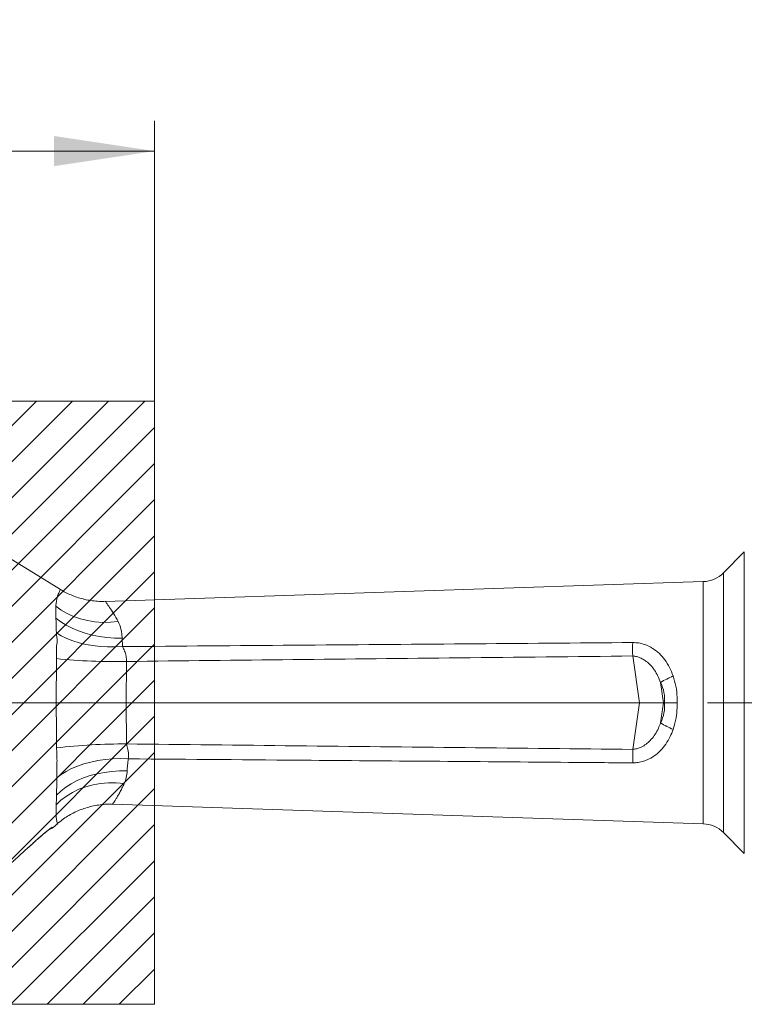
# Model space of a CAD drawing. Header units: millimetres. Extents: x 0 to 8410, y 0 to 5940.
# Tile 54 of 179: x 2850 to 3210, y 4103 to 4593. Entities that reach past the tile are written whole.
import ezdxf

# ---------------------------------------------------------------- set-up
doc = ezdxf.new("R2010")
doc.units = ezdxf.units.MM
doc.header["$LTSCALE"] = 10
doc.linetypes.add('CENTERX2', pattern=[20.32, 12.7, -2.54, 2.54, -2.54])
doc.styles.add('SLDTEXTSTYLE0', font='TXT', dxfattribs={"width": 0.605})
doc.dimstyles.new('SLDDIMSTYLE0', dxfattribs={"dimtxt": 50, "dimasz": 50, "dimexe": 0, "dimexo": 0.0625, "dimgap": 12.5, "dimtad": 1, "dimtoh": 1, "dimdec": 1, "dimrnd": 1e-09, "dimzin": 12, "dimdsep": 46, "dimtxsty": 'SLDTEXTSTYLE0', "dimsah": 1, "dimcen": 0.09, "dimadec": 0, "dimazin": 0, "dimtfac": 1, "dimtofl": 0, "dimtmove": 0, "dimatfit": 3, "dimfxl": 0, "dimfrac": 2, "dimtolj": 1, "dimtzin": 12, "dimarcsym": 0})

# ---------------------------------------------------------------- blocks, each defined once
blk = doc.blocks.new('*D3')
at = {"color": 7, "linetype": 'Continuous', "lineweight": 0}
for p, q in [((2617.03, 4402.87), (2617.03, 4542.2)), ((2917.03, 4402.87), (2917.03, 4542.2)), ((2617.03, 4527.2), (2917.03, 4527.2))]:
    blk.add_line(p, q, dxfattribs=at)
for points in [[(2617.03, 4527.2), (2667.03, 4519.7), (2667.03, 4534.7)], [(2917.03, 4527.2), (2867.03, 4534.7), (2867.03, 4519.7)]]:
    blk.add_solid(points, dxfattribs=at)
at = {"color": 7, "linetype": 'Continuous', "lineweight": 0, "insert": (2709.74, 4591.65), "char_height": 50, "attachment_point": 1, "style": 'SLDTEXTSTYLE0'}
blk.add_mtext('300', dxfattribs=at)

msp = doc.modelspace()

# ---------------------------------------------------------------- hatches: boundary and pattern name
at = {"linetype": 'Continuous'}
h = msp.add_hatch(dxfattribs=at)
h.set_pattern_fill('ANSI31', color=8, scale=4, style=0)
h.paths.add_polyline_path([(2617.03, 4402.87), (2617.03, 4102.87), (2917.03, 4102.87), (2917.03, 4402.87)], flags=0)

# ---------------------------------------------------------------- linework, layer by layer
at = {"color": 7, "linetype": 'Continuous', "lineweight": 0}
for p, q in [((2617.03, 4402.87), (2917.03, 4402.87)), ((2917.03, 4402.87), (2917.03, 4102.87)), ((3210.42, 4327.83), (3200.07, 4317.48)), ((3189.96, 4313.1), (2892.58, 4303.27)), ((2868.19, 4252.87), (2844.08, 4252.87)), ((2902.95, 4252.87), (2902.95, 4252.87)), ((3158.29, 4252.87), (2902.95, 4252.87)), ((3158.29, 4252.87), (3170.24, 4252.87)), ((3170.74, 4252.87), (3170.24, 4252.87)), ((2896.17, 4202.35), (3189.96, 4192.64)), ((2866.55, 4190.82), (2868.72, 4192.69)), ((3200.07, 4188.26), (3210.42, 4177.91)), ((2855.95, 4182.37), (2856.51, 4182.88)), ((2854.01, 4180.63), (2854.01, 4180.64)), ((2617.03, 4102.87), (2917.03, 4102.87))]:
    msp.add_line(p, q, dxfattribs=at)
at = {"color": 8, "linetype": 'Continuous', "lineweight": 0}
for p, q in [((3210.42, 4252.87), (3210.42, 4327.83)), ((3200.07, 4317.48), (3200.07, 4188.26)), ((3189.96, 4192.64), (3189.96, 4313.1)), ((2900.9, 4285), (2901.19, 4280.77)), ((2868.23, 4274.78), (2868.23, 4274.44)), ((3158.29, 4252.87), (3154.9, 4276.09)), ((2903.1, 4273.38), (2902.95, 4252.87)), ((3168.77, 4262.97), (3170.24, 4252.87)), ((2902.95, 4252.87), (2903.19, 4232.36)), ((3154.9, 4229.66), (3158.29, 4252.87)), ((3170.24, 4252.87), (3168.77, 4242.78)), ((3210.42, 4177.91), (3210.42, 4252.87)), ((2854.01, 4180.64), (2855.95, 4182.39)), ((2855.94, 4182.38), (2855.95, 4182.39))]:
    msp.add_line(p, q, dxfattribs=at)
at = {"color": 7, "linetype": 'CENTERX2', "lineweight": 0}
msp.add_line((2430.19, 4252.87), (3797.54, 4252.87), dxfattribs=at)
at = {"color": 7, "linetype": 'Continuous', "lineweight": 0, "flags": 128}
msp.add_lwpolyline([(2870.3, 4309.14), (2856.81, 4317.4), (2843.52, 4325.54)], dxfattribs=at)
at = {"color": 8, "linetype": 'Continuous', "lineweight": 0, "flags": 128}
for points in [[(2898.99, 4293.25), (2895.09, 4292.88), (2891.23, 4292.83), (2887.42, 4293.09), (2883.72, 4293.67), (2880.15, 4294.56), (2876.76, 4295.74), (2873.56, 4297.21), (2870.61, 4298.95), (2867.92, 4300.95)], [(2900.9, 4285), (2897.13, 4285.04), (2893.39, 4285.31), (2889.69, 4285.8), (2886.09, 4286.51), (2882.61, 4287.42), (2879.27, 4288.55), (2876.12, 4289.86), (2873.17, 4291.36), (2870.46, 4293.02), (2868.01, 4294.84)], [(2901.19, 4280.77), (2897.41, 4280.59), (2893.65, 4280.62), (2889.95, 4280.84), (2886.33, 4281.26), (2882.84, 4281.87), (2879.5, 4282.67), (2876.34, 4283.65), (2873.39, 4284.8), (2870.69, 4286.11), (2868.24, 4287.57)], [(2868.19, 4252.87), (2868.19, 4252.87), (2868.23, 4274.44), (2868.23, 4274.44)], [(2868.43, 4215.43), (2870.58, 4217.12), (2873.03, 4218.69), (2875.75, 4220.1), (2878.72, 4221.36), (2881.91, 4222.45), (2885.3, 4223.36), (2888.84, 4224.08), (2892.52, 4224.6), (2896.28, 4224.92), (2900.11, 4225.04), (2903.96, 4224.95)], [(2868.29, 4206.86), (2870.46, 4208.91), (2872.91, 4210.81), (2875.63, 4212.54), (2878.57, 4214.1), (2881.74, 4215.45), (2885.08, 4216.6), (2888.57, 4217.53), (2892.19, 4218.23), (2895.89, 4218.7), (2899.65, 4218.93), (2903.44, 4218.92)], [(2868.1, 4202.08), (2870.51, 4204.39), (2873.21, 4206.46), (2876.19, 4208.28), (2879.42, 4209.82), (2882.86, 4211.08), (2886.48, 4212.03), (2890.24, 4212.67), (2894.11, 4212.99), (2898.04, 4212.99), (2902, 4212.67)], [(2868.68, 4192.72), (2868.6, 4193.11), (2868.33, 4194.72), (2868.2, 4196), (2868.11, 4197.62), (2868.07, 4199.65), (2868.1, 4202.08), (2868.1, 4202.08), (2868.1, 4202.08)]]:
    msp.add_lwpolyline(points, dxfattribs=at)
at = {"color": 7, "linetype": 'Continuous', "lineweight": 0}
for centre, radius, start, end in [((3189.46, 4328.09), 15, 271.893, 315), ((3189.46, 4177.65), 15, 45, 88.107), ((2863.97, 4193.88), 4.01, 284.2441, 310.2609)]:
    msp.add_arc(centre, radius, start, end, dxfattribs=at)
at = {"color": 8, "linetype": 'Continuous', "lineweight": 0}
for centre, radius, start, end in [((3579.02, 4279.44), 424.14, 179.547, 180.453), ((2897.3, 4563.64), 290.32, 264.2533, 271.1454), ((3204.15, 4201.96), 70.52, 114.4176, 120.109), ((3204.15, 4303.78), 70.52, 239.891, 245.5824), ((2902.36, 3939.79), 292.57, 89.8379, 96.6869), ((3579.02, 4226.3), 424.13, 179.547, 180.453), ((2864.81, 4192), 1.79, 286.3306, 321.4414)]:
    msp.add_arc(centre, radius, start, end, dxfattribs=at)
for centre, major_axis, start_param, end_param in [((3082.93, 4253.3), (87.86, 1.27), 6.241594, 6.491299), ((3082.93, 4252.45), (87.86, -1.27), 6.075072, 6.324776)]:
    msp.add_ellipse(centre, major_axis=major_axis, ratio=0.464141, start_param=start_param, end_param=end_param, dxfattribs=at)
for points, knots in [([(2867.92, 4300.95), (2867.92, 4300.95), (2867.92, 4300.95), (2868.46, 4305.23), (2869.18, 4306.9), (2869.94, 4308.61), (2870.36, 4309.23), (2870.27, 4309.08), (2870.25, 4309.05)], [0, 0, 0, 0, 0.000001, 0.232968, 0.46872, 0.708534, 0.95037, 1, 1, 1, 1]), ([(2868.01, 4294.84), (2868.01, 4294.84), (2868.01, 4295.82), (2867.96, 4297.1), (2867.89, 4299.05), (2867.92, 4300.95), (2867.92, 4300.95), (2867.92, 4300.95)], [0, 0, 0, 0, 0.000012, 0.306444, 0.612871, 0.999994, 1, 1, 1, 1]), ([(2892.58, 4303.18), (2892.56, 4303.21), (2892.49, 4303.3), (2892.73, 4302.98), (2893.15, 4302.42), (2893.83, 4301.5), (2894.93, 4299.93), (2896.63, 4297.4), (2898.2, 4294.64), (2898.99, 4293.25)], [0, 0, 0, 0, 0.050752, 0.170185, 0.289628, 0.413374, 0.537139, 0.766028, 1, 1, 1, 1]), ([(2868.24, 4287.57), (2868.12, 4291.21), (2868.01, 4294.84), (2868.01, 4294.84), (2868.01, 4294.84)], [0, 0, 0, 0, 0.999995, 1, 1, 1, 1]), ([(2898.99, 4293.25), (2899.49, 4292.05), (2900.26, 4290.23), (2900.81, 4287.36), (2900.87, 4285.79), (2900.9, 4285)], [0, 0, 0, 0, 0.490619, 0.745415, 1, 1, 1, 1]), ([(2868.6, 4283.09), (2868.6, 4283.09), (2868.6, 4284.82), (2868.42, 4286.2), (2868.24, 4287.57)], [0, 0, 0, 0, 0.000023, 1, 1, 1, 1]), ([(2868.23, 4274.78), (2868.25, 4276.17), (2868.28, 4278.83), (2868.26, 4281.08), (2868.6, 4283.09), (2868.6, 4283.09), (2868.6, 4283.09)], [0, 0, 0, 0, 0.438548, 0.838442, 0.999996, 1, 1, 1, 1]), ([(2901.19, 4280.77), (2957.98, 4281.22), (3042.55, 4281.9), (3127.12, 4282.57), (3154.9, 4282.79)], [0, 0, 0, 0, 0.671474, 1, 1, 1, 1]), ([(2901.19, 4280.77), (2901.53, 4280.04), (2902.2, 4278.57), (2902.98, 4276.07), (2903.06, 4274.26), (2903.1, 4273.38)], [0, 0, 0, 0, 0.335329, 0.677171, 1, 1, 1, 1]), ([(3154.9, 4282.79), (3155.89, 4282.75), (3157.9, 4282.66), (3160.81, 4281.89), (3163.17, 4280.87), (3165.68, 4279.4), (3168.25, 4277.34), (3171.01, 4274.17), (3173.33, 4270.44), (3174.44, 4267.6), (3174.99, 4266.17)], [0, 0, 0, 0, 0.10255, 0.209088, 0.315751, 0.376158, 0.524695, 0.673436, 0.836677, 1, 1, 1, 1]), ([(3154.9, 4276.09), (3126.19, 4275.79), (3042.25, 4274.92), (2958.32, 4273.99), (2903.1, 4273.38)], [0, 0, 0, 0, 0.342144, 1, 1, 1, 1]), ([(3168.77, 4262.97), (3168.35, 4264.03), (3167.52, 4266.15), (3165.86, 4268.98), (3163.93, 4271.44), (3161.96, 4273.26), (3160, 4274.56), (3158.37, 4275.33), (3156.66, 4275.88), (3155.56, 4276.01), (3154.9, 4276.09)], [0, 0, 0, 0, 0.168951, 0.337798, 0.488109, 0.638192, 0.738201, 0.838097, 0.904014, 1, 1, 1, 1]), ([(3174.99, 4266.17), (3175.5, 4264.48), (3176.54, 4261.05), (3177.05, 4256.51), (3177, 4253.77), (3176.98, 4252.87)], [0, 0, 0, 0, 0.395675, 0.803007, 1, 1, 1, 1]), ([(2868.29, 4230.37), (2868.24, 4237.86), (2868.19, 4245.35), (2868.19, 4252.87), (2868.19, 4252.87)], [0, 0, 0, 0, 0.999995, 1, 1, 1, 1]), ([(3176.98, 4252.87), (3176.98, 4251.19), (3176.98, 4247.77), (3176.17, 4243.3), (3175.33, 4240.62), (3174.99, 4239.57)], [0, 0, 0, 0, 0.3701287, 0.7509387, 1, 1, 1, 1]), ([(3154.9, 4229.66), (3155.54, 4229.73), (3156.81, 4229.88), (3158.43, 4230.44), (3160.24, 4231.31), (3162.17, 4232.63), (3164.3, 4234.71), (3166.16, 4237.22), (3167.69, 4239.97), (3168.43, 4241.89), (3168.77, 4242.78)], [0, 0, 0, 0, 0.093172, 0.186484, 0.249776, 0.390968, 0.532441, 0.695467, 0.858644, 1, 1, 1, 1]), ([(3174.99, 4239.57), (3174.54, 4238.38), (3173.55, 4235.8), (3171.44, 4232.18), (3168.78, 4228.91), (3165.69, 4226.29), (3162.62, 4224.55), (3159.66, 4223.51), (3157.2, 4223.01), (3155.59, 4222.97), (3154.9, 4222.95)], [0, 0, 0, 0, 0.1361, 0.295033, 0.453829, 0.59581, 0.737538, 0.832953, 0.928287, 1, 1, 1, 1]), ([(2903.19, 4232.36), (2903.25, 4231.89), (2903.37, 4230.94), (2904.01, 4228.95), (2904.2, 4226.84), (2904.02, 4225.4), (2903.96, 4224.95)], [0, 0, 0, 0, 0.177558, 0.358946, 0.79904, 1, 1, 1, 1]), ([(2903.19, 4232.36), (2959.31, 4231.74), (3043.21, 4230.81), (3127.12, 4229.94), (3154.9, 4229.66)], [0, 0, 0, 0, 0.668863, 1, 1, 1, 1]), ([(2868.54, 4224.2), (2868.54, 4224.2), (2868.54, 4224.2), (2868.42, 4227.28), (2868.29, 4230.37)], [0, 0, 0, 0, 0.0000018, 1, 1, 1, 1]), ([(2868.43, 4215.43), (2868.42, 4216.1), (2868.41, 4217.45), (2868.43, 4219.9), (2868.43, 4222.18), (2868.54, 4223.69), (2868.54, 4224.2), (2868.54, 4224.2)], [0, 0, 0, 0, 0.260765, 0.521745, 0.837172, 0.999987, 1, 1, 1, 1]), ([(2903.96, 4224.95), (2903.84, 4223.91), (2903.6, 4221.81), (2903.49, 4219.89), (2903.44, 4218.92)], [0, 0, 0, 0, 0.498626, 1, 1, 1, 1]), ([(3154.9, 4222.95), (3144.24, 4223.03), (3090.94, 4223.46), (3007.29, 4224.12), (2934.31, 4224.71), (2903.96, 4224.95)], [0, 0, 0, 0, 0.127442, 0.637209, 1, 1, 1, 1]), ([(2903.44, 4218.92), (2903.34, 4217.8), (2903.15, 4215.52), (2902.39, 4213.63), (2902, 4212.67)], [0, 0, 0, 0, 0.493823, 1, 1, 1, 1]), ([(2868.29, 4206.86), (2868.29, 4206.86), (2868.29, 4206.86), (2868.44, 4211.57), (2868.44, 4214.95), (2868.44, 4214.95)], [0, 0, 0, 0, 0.0000039, 0.9999883, 1, 1, 1, 1]), ([(2868.44, 4214.95), (2868.44, 4214.95), (2868.44, 4214.95), (2868.44, 4215.19), (2868.43, 4215.43)], [0, 0, 0, 0, 0.000061, 1, 1, 1, 1]), ([(2902, 4212.67), (2901.62, 4211.86), (2900.85, 4210.24), (2899.73, 4208.15), (2898.69, 4206.32), (2897.78, 4204.83), (2897.04, 4203.68), (2896.5, 4202.88), (2896.19, 4202.42), (2896.17, 4202.4), (2896.17, 4202.39)], [0, 0, 0, 0, 0.12788, 0.255756, 0.387204, 0.518637, 0.643988, 0.769322, 0.899459, 1, 1, 1, 1]), ([(2868.1, 4202.08), (2868.1, 4202.08), (2868.1, 4202.08), (2868.24, 4204.51), (2868.29, 4205.57), (2868.29, 4206.86), (2868.29, 4206.86)], [0, 0, 0, 0, 0.000007, 0.491371, 0.999984, 1, 1, 1, 1]), ([(2855.95, 4182.39), (2856.71, 4183.08), (2858.16, 4184.39), (2860.27, 4186.25), (2862.03, 4187.75), (2863.48, 4188.95), (2864.69, 4189.9), (2865.8, 4190.71), (2866.08, 4190.82), (2866.22, 4190.88)], [0, 0, 0, 0, 0.176445, 0.336662, 0.496657, 0.608363, 0.719874, 0.858468, 1, 1, 1, 1]), ([(2866.22, 4190.88), (2866.43, 4190.86), (2866.67, 4190.83), (2866.55, 4190.85), (2866.54, 4190.85)], [0, 0, 0, 0, 0.880371, 1, 1, 1, 1])]:
    msp.add_open_spline(points, degree=3, knots=knots, dxfattribs=at)
at = {"color": 7, "linetype": 'Continuous', "lineweight": 0}
for points, knots in [([(2892.57, 4303.3), (2892.1, 4303.28), (2890.52, 4303.19), (2887.86, 4303.35), (2884.62, 4303.74), (2881.48, 4304.4), (2878.45, 4305.29), (2875.56, 4306.39), (2872.83, 4307.66), (2871.13, 4308.65), (2870.3, 4309.14)], [0, 0, 0, 0, 0.06091, 0.202648, 0.342189, 0.479473, 0.61441, 0.746874, 0.876691, 1, 1, 1, 1]), ([(2902.95, 4252.87), (2900.67, 4252.87), (2896.04, 4252.87), (2889.34, 4252.87), (2882.99, 4252.87), (2877.3, 4252.87), (2872.2, 4252.87), (2869.54, 4252.87), (2868.19, 4252.87)], [0, 0, 0, 0, 0.166925, 0.339012, 0.501893, 0.66953, 0.832405, 1, 1, 1, 1]), ([(3170.74, 4252.87), (3171.56, 4252.87), (3173.24, 4252.87), (3175.35, 4252.87), (3176.61, 4252.87), (3176.95, 4252.87), (3176.98, 4252.87)], [0, 0, 0, 0, 0.413033, 0.838036, 0.986364, 1, 1, 1, 1]), ([(2868.74, 4192.66), (2869.13, 4193.01), (2870.31, 4194.05), (2872.47, 4195.59), (2875.19, 4197.28), (2878.1, 4198.76), (2881.14, 4200.01), (2884.3, 4201.01), (2887.54, 4201.76), (2890.85, 4202.22), (2893.73, 4202.42), (2895.51, 4202.35), (2896.16, 4202.32)], [0, 0, 0, 0, 0.052845, 0.158556, 0.266483, 0.375893, 0.486332, 0.597501, 0.709204, 0.821304, 0.933702, 1, 1, 1, 1]), ([(2856.51, 4182.88), (2856.79, 4183.14), (2857.68, 4183.94), (2859.08, 4185.19), (2860.66, 4186.56), (2862.02, 4187.72), (2863.18, 4188.68), (2864.1, 4189.41), (2864.77, 4189.91), (2865.16, 4190.19), (2865.33, 4190.3), (2865.31, 4190.29), (2865.31, 4190.29)], [0, 0, 0, 0, 0.0771855, 0.245297, 0.3922338, 0.5284373, 0.6526425, 0.761945, 0.8568603, 0.9308309, 0.9873676, 1, 1, 1, 1]), ([(2854.01, 4180.63), (2854.46, 4181.04), (2855.11, 4181.62), (2855.75, 4182.2), (2855.94, 4182.38)], [0, 0, 0, 0, 0.69992, 1, 1, 1, 1]), ([(2844.61, 4172), (2844.64, 4172.03), (2844.73, 4172.14), (2845.54, 4172.89), (2846.85, 4174.1), (2848.34, 4175.47), (2849.93, 4176.92), (2851.83, 4178.66), (2853.29, 4179.98), (2854.01, 4180.64)], [0, 0, 0, 0, 0.062336, 0.2098, 0.393266, 0.515858, 0.638608, 0.819229, 1, 1, 1, 1])]:
    msp.add_open_spline(points, degree=3, knots=knots, dxfattribs=at)

# ---------------------------------------------------------------- dimensions: what is measured, and where the dimension line sits
dim = msp.add_linear_dim(base=(2917.03, 4527.2), p1=(2617.03, 4402.87), p2=(2917.03, 4402.87), dimstyle='SLDDIMSTYLE0', dxfattribs=at)
dim.commit()
dim.dimension.update_dxf_attribs({"geometry": '*D3', "text_midpoint": (2767.03, 4527.2), "dimtype": 160})

doc.saveas('drawing.dxf')
